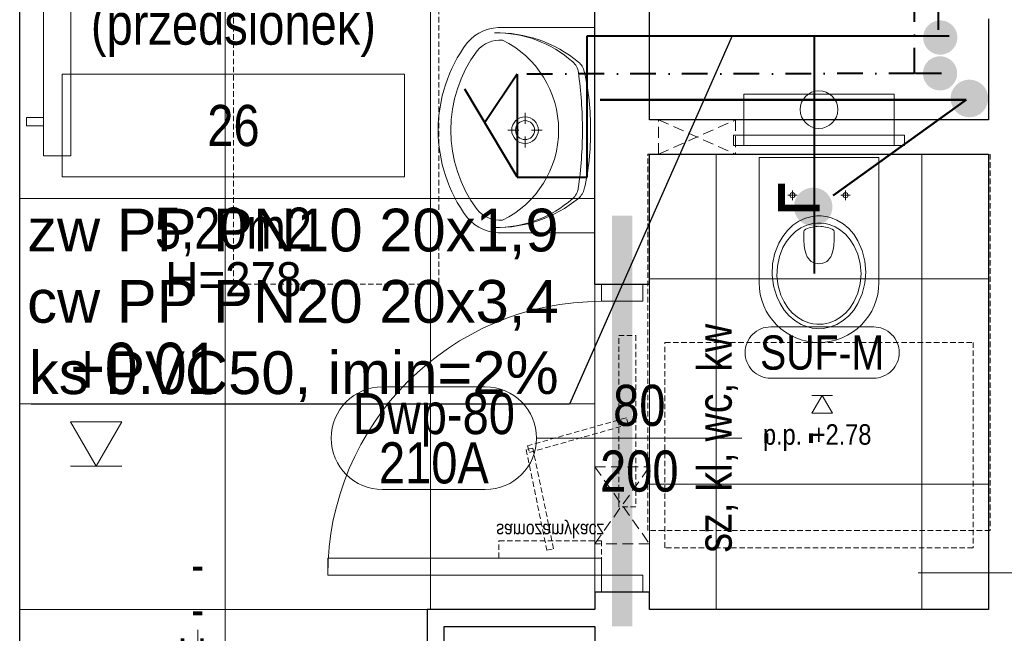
# Model space of a CAD drawing. Header units: millimetres. Extents: x -291747 to 77132, y 46721 to 203932.
# Tile 87 of 110: x 71679 to 71966, y 91515 to 91695. Entities that reach past the tile are written whole.
import ezdxf
from ezdxf.enums import TextEntityAlignment as Align
from ezdxf.lldxf.tags import DXFTag

# ---------------------------------------------------------------- set-up
doc = ezdxf.new("R2010")
doc.units = ezdxf.units.MM
doc.header["$MEASUREMENT"] = 0
for name, pattern in [('DASHDOT', [1, 0.5, -0.25, 0, -0.25]), ('xreff_LSN_szatnie_PW_rzuty_14$0$CENTER', [2, 1.25, -0.25, 0.25, -0.25]), ('xreff_LSN_szatnie_PW_rzuty_14$0$DASHED', [19.05, 12.7, -6.35]), ('xreff_LSN_szatnie_PW_rzuty_14$0$HIDDEN2', [4.7625, 3.175, -1.5875])]:
    doc.linetypes.add(name, pattern=pattern)
doc.layers.get('0').update_dxf_attribs({"lineweight": 9})
doc.layers.get('Defpoints').update_dxf_attribs({"lineweight": 9})
for name, color, linetype, lineweight in [('FL-xref', 250, 'Continuous', 9), ('FL_Ciepła_woda-do odbiorników', 1, 'DASHDOT', 40), ('FL_ks_nad posadzka', 12, 'Continuous', 50), ('FL_opisy_woda', 7, 'Continuous', 25), ('FL_Zimna_woda-do odbiorników', 5, 'SOLID', 40), ('xreff_LSN_szatnie_PW_rzuty_14$0$A drzwi płytowe', 252, 'Continuous', 9), ('xreff_LSN_szatnie_PW_rzuty_14$0$A drzwi samozamykacze', 252, 'Continuous', 9), ('xreff_LSN_szatnie_PW_rzuty_14$0$A koty architektura', 252, 'Continuous', 9), ('xreff_LSN_szatnie_PW_rzuty_14$0$A opis', 252, 'Continuous', 9), ('xreff_LSN_szatnie_PW_rzuty_14$0$A opis pom', 252, 'Continuous', 9), ('xreff_LSN_szatnie_PW_rzuty_14$0$A opis pom pow', 252, 'Continuous', 9), ('xreff_LSN_szatnie_PW_rzuty_14$0$A opis stolarka', 252, 'Continuous', 9), ('xreff_LSN_szatnie_PW_rzuty_14$0$A opis stolarka NWD typ', 252, 'Continuous', 9), ('xreff_LSN_szatnie_PW_rzuty_14$0$A opis stolarka NWD wyposażenie', 252, 'Continuous', 9), ('xreff_LSN_szatnie_PW_rzuty_14$0$A opis technologia', 8, 'Continuous', 13), ('xreff_LSN_szatnie_PW_rzuty_14$0$A otwory sciany dzialowe', 8, 'xreff_LSN_szatnie_PW_rzuty_14$0$HIDDEN2', 13), ('xreff_LSN_szatnie_PW_rzuty_14$0$A sufit', 252, 'Continuous', 9), ('xreff_LSN_szatnie_PW_rzuty_14$0$A sufit obrys', 252, 'Continuous', 9), ('xreff_LSN_szatnie_PW_rzuty_14$0$A sufit podwieszany opis', 8, 'Continuous', 13), ('xreff_LSN_szatnie_PW_rzuty_14$0$A widok wyżej', 252, 'xreff_LSN_szatnie_PW_rzuty_14$0$DASHED', 9), ('xreff_LSN_szatnie_PW_rzuty_14$0$A wyposazenie sanitarne', 8, 'Continuous', 9), ('xreff_LSN_szatnie_PW_rzuty_14$0$A-Wall', 252, 'Continuous', 9), ('xreff_LSN_szatnie_PW_rzuty_14$0$IS grzejniki', 8, 'Continuous', 9)]:
    doc.layers.add(name, color=color, linetype=linetype, lineweight=lineweight)
doc.layers.add('xreff_LSN_szatnie_PW_rzuty_14$0$A nadproza SBN', color=252, linetype='xreff_LSN_szatnie_PW_rzuty_14$0$CENTER', lineweight=9, transparency=0.25)
doc.layers.add('xreff_LSN_szatnie_PW_rzuty_14$0$A opis ppoż drzwi', color=252, linetype='Continuous', lineweight=9, transparency=0.25)
doc.styles.get("Standard").update_dxf_attribs({"font": 'arial.ttf'})
doc.styles.add('xreff_LSN_szatnie_PW_rzuty_14$0$Standard', font='txt')
doc.styles.add('xreff_LSN_szatnie_PW_rzuty_14$0$STYL ASA', font='ARIALN.TTF')
tags = doc.linetypes.add('SOLID', pattern=[10, 10, 0]).pattern_tags.tags
tags[6:7] = [DXFTag(74, 4), DXFTag(75, 0), DXFTag(340, '0'), DXFTag(46, 0.0), DXFTag(50, 0.0), DXFTag(44, 0.0), DXFTag(45, 0.0)]
tags[4:5] = [DXFTag(74, 4), DXFTag(75, 0), DXFTag(340, '0'), DXFTag(46, 0.0), DXFTag(50, 0.0), DXFTag(44, 0.0), DXFTag(45, 0.0)]
doc.dimstyles.get("Standard").update_dxf_attribs({"dimtxt": 0.18, "dimasz": 0.18, "dimexe": 0.18, "dimexo": 0.0625, "dimgap": 0.09, "dimtad": 0, "dimtih": 1, "dimtoh": 1, "dimdec": 4, "dimzin": 0, "dimdsep": 46, "dimtxsty": 'Standard', "dimcen": 0.09, "dimadec": 0, "dimazin": 0, "dimtfac": 1, "dimtdec": 4, "dimtofl": 0, "dimtmove": 0, "dimatfit": 3, "dimfxl": 1, "dimtolj": 1, "dimtzin": 0, "dimarcsym": 0})

# ---------------------------------------------------------------- blocks, each defined once
blk = doc.blocks.new('xreff_LSN_szatnie_PW_rzuty_14$0$umywalka 60x45')
at = {"color": 0, "lineweight": -2, "ltscale": 0.15}
for p, q in [((-30, 0), (30, 0)), ((-30, 0), (-30, -26.7)), ((9.45, 0), (-9.45, 0)), ((30, 0), (30, -26.7)), ((-0.01, -15.32), (-0.01, -18.52)), ((-1.86, -20.37), (-5.07, -20.37)), ((-0.01, -22.22), (-0.01, -25.42)), ((5.04, -20.37), (1.84, -20.37))]:
    blk.add_line(p, q, dxfattribs=at)
at = {"ltscale": 0.15}
blk.add_lwpolyline([(-26.31, -26.95, 0.236063), (-23.21, -34.38, 0.329715), (23.21, -34.38, 0.236063), (26.31, -26.95, 0.623035)], format="xyb", close=True, dxfattribs=at)
blk.add_lwpolyline([(-30, -26.7, 0.239105), (-25.52, -37.28, 0.331406), (25.52, -37.28, 0.239105), (30, -26.7)], format="xyb", dxfattribs=at)
at = {"color": 0, "lineweight": -2, "ltscale": 0.15}
for radius in [3.89, 2.78]:
    blk.add_circle((-0.01, -20.37), radius, dxfattribs=at)
for centre, radius, start, end in [((-0.64, -76.32), 75.1, 89.4897, 102.694), ((0.57, -76.32), 75.1, 77.2285, 90.4328), ((9.28, -28.68), 37.74, 140.6648, 180.9072), ((-16.21, -9.73), 5, 97.8304, 138.5245), ((-16.04, -7.93), 5, 102.694, 140.6648), ((0.57, -131.79), 128.2, 90.245, 97.8304), ((-0.72, -131.79), 128.2, 82.0921, 89.6775), ((16.23, -9.76), 5, 41.398, 82.0921), ((16.06, -7.95), 5, 39.2578, 77.2285), ((-9.28, -28.67), 37.74, 359.0153, 39.2578), ((5.44, -28.88), 33.9, 138.5245, 180.6767), ((-5.45, -28.87), 33.9, 359.2458, 41.398)]:
    blk.add_arc(centre, radius, start, end, dxfattribs=at)
at = {"layer": 'Defpoints', "linetype": 'xreff_LSN_szatnie_PW_rzuty_14$0$HIDDEN2', "ltscale": 0.5}
blk.add_lwpolyline([(-45, -45.56), (45, -45.56), (45, -105.56), (-45, -105.56)], close=True, dxfattribs=at)
blk = doc.blocks.new('xreff_LSN_szatnie_PW_rzuty_14$0$miska ustepowa')
at = {"ltscale": 0.15}
for points in [[(22, 2.5), (22, 17.5), (-22, 17.5), (-22, 2.5)], [(-25, 2.5), (-25, 5.5), (25, 5.5), (25, 2.5)], [(-22, 2.5), (-22, 5.5), (-25, 5.5), (-25, 2.5)], [(22, 2.5), (22, 5.5), (25, 5.5), (25, 2.5)]]:
    blk.add_lwpolyline(points, close=True, dxfattribs=at)
blk.add_lwpolyline([(-17.5, -37.5), (-17.5, -1), (17.5, -1), (17.5, -37.5, -1)], format="xyb", close=True, dxfattribs=at)
at = {"ltscale": 0.15, "elevation": 0}
for points in [[(-7.75, -13.4), (-7.75, -10.6)], [(7.75, -13.4), (7.75, -10.6)], [(-9.15, -12), (-6.35, -12)], [(9.15, -12), (6.35, -12)]]:
    blk.add_lwpolyline(points, dxfattribs=at)
at = {"ltscale": 0.15}
for points in [[(0, -51, 0), (1.34, -50.92, 0), (3.32, -50.49, 0), (5.23, -49.73, 0), (7.04, -48.64, 0), (8.69, -47.25, 0), (10.14, -45.58, 0), (11.37, -43.66, 0), (12.63, -40.81, 0), (13.42, -37.71, 0), (13.69, -34.5, 0), (13.42, -31.29, 0), (12.63, -28.19, 0), (11.37, -25.34, 0), (10.14, -23.42, 0), (8.69, -21.75, 0), (7.04, -20.36, 0), (5.23, -19.27, 0), (3.32, -18.51, 0), (2, -18.19, 0), (0.67, -18.02, 0), (-0.67, -18.02, 0), (-2, -18.19, 0), (-3.97, -18.73, 0), (-5.85, -19.6, 0), (-7.6, -20.79, 0), (-9.2, -22.28, 0), (-10.58, -24.03, 0), (-11.73, -26.02, 0), (-12.88, -28.95, 0), (-13.54, -32.08, 0), (-13.67, -35.31, 0), (-13.27, -38.5, 0), (-12.36, -41.55, 0), (-11.37, -43.66, 0), (-10.14, -45.58, 0), (-8.69, -47.25, 0), (-7.04, -48.64, 0), (-5.23, -49.73, 0), (-3.32, -50.49, 0), (-2, -50.82, 0), (-0.67, -50.98, 0)], [(0, -49.72, 0), (1.2, -49.65, 0), (2.99, -49.27, 0), (4.7, -48.58, 0), (6.32, -47.6, 0), (7.81, -46.36, 0), (9.12, -44.86, 0), (10.22, -43.14, 0), (11.36, -40.58, 0), (12.06, -37.81, 0), (12.31, -34.93, 0), (12.06, -32.05, 0), (11.36, -29.27, 0), (10.22, -26.71, 0), (9.12, -24.99, 0), (7.81, -23.49, 0), (6.32, -22.25, 0), (4.7, -21.27, 0), (2.99, -20.59, 0), (1.8, -20.3, 0), (0.6, -20.15, 0), (-0.6, -20.15, 0), (-1.8, -20.3, 0), (-3.57, -20.78, 0), (-5.26, -21.57, 0), (-6.84, -22.64, 0), (-8.27, -23.97, 0), (-9.51, -25.54, 0), (-10.55, -27.32, 0), (-11.58, -29.95, 0), (-12.17, -32.76, 0), (-12.29, -35.65, 0), (-11.93, -38.52, 0), (-11.11, -41.25, 0), (-10.22, -43.14, 0), (-9.12, -44.86, 0), (-7.81, -46.36, 0), (-6.32, -47.6, 0), (-4.7, -48.58, 0), (-2.98, -49.27, 0), (-1.8, -49.56, 0), (-0.6, -49.7, 0)]]:
    blk.add_polyline3d(points, close=True, dxfattribs=at)
for points in [[(-3.84, -21.91, 0), (-3.98, -21.98, 0), (-4.1, -22.07, 0), (-4.2, -22.18, 0), (-4.29, -22.3, 0), (-4.36, -22.44, 0), (-4.42, -22.59, 0), (-4.45, -22.76, 0), (-4.46, -22.93, 0)], [(0, -32.03, 0), (-0.57, -31.99, 0), (-1.15, -31.86, 0), (-1.71, -31.64, 0), (-2.26, -31.32, 0), (-2.64, -31.01, 0), (-3, -30.63, 0), (-3.43, -29.99, 0), (-3.79, -29.2, 0), (-4.13, -27.92, 0), (-4.31, -26.66, 0), (-4.42, -25.16, 0), (-4.45, -23.87, 0), (-4.46, -22.93, 0)], [(-3.84, -21.91, 0), (-3.37, -21.72, 0), (-2.9, -21.55, 0), (-2.42, -21.41, 0), (-1.94, -21.29, 0), (-1.46, -21.2, 0), (-0.97, -21.14, 0), (-0.49, -21.1, 0), (0, -21.08, 0)], [(3.84, -21.91, 0), (3.37, -21.72, 0), (2.9, -21.55, 0), (2.42, -21.41, 0), (1.94, -21.29, 0), (1.46, -21.2, 0), (0.97, -21.14, 0), (0.49, -21.1, 0), (0, -21.08, 0)], [(0, -32.03, 0), (0.57, -31.99, 0), (1.15, -31.86, 0), (1.71, -31.64, 0), (2.26, -31.32, 0), (2.64, -31.01, 0), (3, -30.63, 0), (3.43, -29.99, 0), (3.79, -29.2, 0), (4.13, -27.92, 0), (4.31, -26.66, 0), (4.42, -25.16, 0), (4.45, -23.87, 0), (4.46, -22.93, 0)], [(3.84, -21.91, 0), (3.98, -21.98, 0), (4.1, -22.07, 0), (4.2, -22.18, 0), (4.29, -22.3, 0), (4.36, -22.44, 0), (4.42, -22.59, 0), (4.45, -22.76, 0), (4.46, -22.93, 0)]]:
    blk.add_polyline3d(points, dxfattribs=at)
for centre, radius in [((0, 13), 5.5), ((-7.75, -12, 0), 0.75), ((7.75, -12, 0), 0.75)]:
    blk.add_circle(centre, radius, dxfattribs=at)
at = {"layer": 'Defpoints', "linetype": 'xreff_LSN_szatnie_PW_rzuty_14$0$HIDDEN2', "ltscale": 0.5}
for points in [[(-50, 0), (50, 0), (50, -110), (-50, -110)], [(-45, -55), (45, -55), (45, -115), (-45, -115)]]:
    blk.add_lwpolyline(points, close=True, dxfattribs=at)
blk = doc.blocks.new('xreff_LSN_szatnie_PW_rzuty_14$0$samozamykacz')
at = {"linetype": 'xreff_LSN_szatnie_PW_rzuty_14$0$HIDDEN2', "ltscale": 0.5}
for points in [[(10, -5), (60, -5), (60, 0), (10, 0)], [(25.86, -31.09), (34.04, -2.23), (35.96, -2.77), (27.78, -31.64)], [(0, -40), (0, -10), (-5, -10), (-5, -40)], [(-2.3, -24.02), (27.08, -30.11), (26.67, -32.07), (-2.7, -25.98)]]:
    blk.add_lwpolyline(points, close=True, dxfattribs=at)
at = {"insert": (1, -25), "char_height": 4, "attachment_point": 2, "rotation": 90, "style": 'xreff_LSN_szatnie_PW_rzuty_14$0$STYL ASA'}
blk.add_mtext_dynamic_manual_height_columns('\\pxqc;samozamykacz', width=75.7344, gutter_width=1, heights=[0], dxfattribs=at)
blk = doc.blocks.new('xreff_LSN_szatnie_PW_rzuty_14$0$rzedna_ARCH_UP')
at = {"color": 0, "linetype": 'ByBlock'}
blk.add_line((0.05, 0), (-0.05, 0), dxfattribs=at)
blk.add_lwpolyline([(0, 0), (0.05, 0.0866), (-0.05, 0.0866)], close=True, dxfattribs=at)
at = {"color": 0, "linetype": 'ByBlock', "style": 'xreff_LSN_szatnie_PW_rzuty_14$0$STYL ASA'}
blk.add_attdef('PREFIX', text='', height=0.1, dxfattribs=at).set_placement((-0.0971, 0.1405), align=Align.RIGHT)
for tag, p in [('ELEVATION', (-0.05, 0.1405)), ('SUFFIX', (0.1279, 0))]:
    blk.add_attdef(tag, p, '', height=0.1, dxfattribs=at)
blk = doc.blocks.new('xreff_LSN_szatnie_PW_rzuty_14$0$tag wn')
blk.add_lwpolyline([(-25, -7.5), (25, -7.5), (25, 7.5), (-25, 7.5)], close=True)
at = {"style": 'xreff_LSN_szatnie_PW_rzuty_14$0$STYL ASA'}
blk.add_attdef('ROOM:NO', text='', height=6, dxfattribs=at).set_placement((0, 0), align=Align.MIDDLE_CENTER)
at = {"layer": 'xreff_LSN_szatnie_PW_rzuty_14$0$A opis pom pow', "style": 'xreff_LSN_szatnie_PW_rzuty_14$0$STYL ASA'}
blk.add_attdef('ROOM:AREA', text='', height=6, dxfattribs=at).set_placement((0, -15), align=Align.MIDDLE_CENTER)
blk = doc.blocks.new('xreff_LSN_szatnie_PW_rzuty_14$0$ddtag_DOWN')
at = {"transparency": 33554687}
blk.add_lwpolyline([(0, -30), (0, 30)], dxfattribs=at)
at = {"layer": 'xreff_LSN_szatnie_PW_rzuty_14$0$A opis stolarka NWD typ', "transparency": 33554687}
blk.add_lwpolyline([(15, -75, -1), (-15, -75), (-15, -45, -1), (15, -45)], format="xyb", close=True, dxfattribs=at)
at = {"ltscale": 0.1, "transparency": 33554687, "style": 'xreff_LSN_szatnie_PW_rzuty_14$0$STYL ASA'}
blk.add_attdef('DOORS:SZEROKOŚĆ', text='', height=12, rotation=90, dxfattribs=at).set_placement((0, 0, 0), align=Align.BOTTOM_CENTER)
blk.add_attdef('DOORS:WYSOKOŚĆ', text='', height=12, rotation=90, dxfattribs=at).set_placement((3.6, 0, 0), align=Align.TOP_CENTER)
blk.add_attdef('DOORS:AKUSTYKA', text='', height=10, dxfattribs=at).set_placement((0, 49), align=Align.MIDDLE_CENTER)
at = {"layer": 'xreff_LSN_szatnie_PW_rzuty_14$0$A opis ppoż drzwi', "ltscale": 0.1, "transparency": 33554687, "style": 'xreff_LSN_szatnie_PW_rzuty_14$0$STYL ASA'}
blk.add_attdef('DOORS:PPOŻ', text='', height=10, dxfattribs=at).set_placement((0, 36), align=Align.MIDDLE_CENTER)
at = {"layer": 'xreff_LSN_szatnie_PW_rzuty_14$0$A opis stolarka NWD typ', "ltscale": 0.1, "transparency": 33554687, "style": 'xreff_LSN_szatnie_PW_rzuty_14$0$STYL ASA'}
blk.add_attdef('DOORS:PODTYP', text='', height=12, rotation=90, dxfattribs=at).set_placement((1.2, -60, 0), align=Align.TOP_CENTER)
blk.add_attdef('DOORS:TYP', text='', height=12, rotation=90, dxfattribs=at).set_placement((2.4, -60, 0), align=Align.BOTTOM_CENTER)
at = {"layer": 'xreff_LSN_szatnie_PW_rzuty_14$0$A opis stolarka NWD wyposażenie', "ltscale": 0.1, "transparency": 33554687, "style": 'xreff_LSN_szatnie_PW_rzuty_14$0$STYL ASA'}
blk.add_attdef('DOORS:WYPOSAŻENIE', text='', height=10, dxfattribs=at).set_placement((0, 22), align=Align.MIDDLE_CENTER)
blk = doc.blocks.new('xreff_LSN_szatnie_PW_rzuty_14$0$środek')
blk.add_line((0, 0), (0, -10))
blk = doc.blocks.new('xreff_LSN_szatnie_PW_rzuty_14$0$ddtag_LEFT')
at = {"transparency": 33554687}
blk.add_lwpolyline([(-30, 0), (30, 0)], dxfattribs=at)
at = {"layer": 'xreff_LSN_szatnie_PW_rzuty_14$0$A opis stolarka NWD typ', "transparency": 33554687}
blk.add_lwpolyline([(-75, -15, -1), (-75, 15), (-45, 15, -1), (-45, -15)], format="xyb", close=True, dxfattribs=at)
at = {"ltscale": 0.1, "transparency": 33554687, "style": 'xreff_LSN_szatnie_PW_rzuty_14$0$STYL ASA'}
blk.add_attdef('DOORS:AKUSTYKA', text='', height=10, rotation=90, dxfattribs=at).set_placement((49, 0), align=Align.MIDDLE_CENTER)
blk.add_attdef('DOORS:SZEROKOŚĆ', text='', height=12, dxfattribs=at).set_placement((0, 0, 0), align=Align.BOTTOM_CENTER)
blk.add_attdef('DOORS:WYSOKOŚĆ', text='', height=12, dxfattribs=at).set_placement((0, -3.6, 0), align=Align.TOP_CENTER)
at = {"layer": 'xreff_LSN_szatnie_PW_rzuty_14$0$A opis ppoż drzwi', "ltscale": 0.1, "transparency": 33554687, "style": 'xreff_LSN_szatnie_PW_rzuty_14$0$STYL ASA'}
blk.add_attdef('DOORS:PPOŻ', text='', height=10, rotation=90, dxfattribs=at).set_placement((36, 0), align=Align.MIDDLE_CENTER)
at = {"layer": 'xreff_LSN_szatnie_PW_rzuty_14$0$A opis stolarka NWD typ', "ltscale": 0.1, "transparency": 33554687, "style": 'xreff_LSN_szatnie_PW_rzuty_14$0$STYL ASA'}
blk.add_attdef('DOORS:TYP', text='', height=12, dxfattribs=at).set_placement((-60, -2.4, 0), align=Align.BOTTOM_CENTER)
blk.add_attdef('DOORS:PODTYP', text='', height=12, dxfattribs=at).set_placement((-60, -1.2, 0), align=Align.TOP_CENTER)
at = {"layer": 'xreff_LSN_szatnie_PW_rzuty_14$0$A opis stolarka NWD wyposażenie', "ltscale": 0.1, "transparency": 33554687, "style": 'xreff_LSN_szatnie_PW_rzuty_14$0$STYL ASA'}
blk.add_attdef('DOORS:WYPOSAŻENIE', text='', height=10, rotation=90, dxfattribs=at).set_placement((22, 0), align=Align.MIDDLE_CENTER)
blk = doc.blocks.new('xreff_LSN_szatnie_PW_rzuty_14$0$metka')
blk.add_lwpolyline([(-15, -7.5), (15, -7.5, 0.414214), (22.5, 0), (22.5, 0, 0.414214), (15, 7.5), (-15, 7.5, 0.414214), (-22.5, 0), (-22.5, 0, 0.414214)], format="xyb", close=True)
at = {"style": 'xreff_LSN_szatnie_PW_rzuty_14$0$STYL ASA'}
blk.add_attdef('DETAIL:NO', text='', height=10, dxfattribs=at).set_placement((0, 0), align=Align.MIDDLE_CENTER)
blk = doc.blocks.new('xreff_LSN_szatnie_PW_rzuty_14$0$Anno_Elevation_Label_8')
at = {"color": 0, "linetype": 'ByBlock'}
blk.add_line((-0.05, 0), (0.05, 0), dxfattribs=at)
blk.add_lwpolyline([(0, 0), (-0.05, -0.0866), (0.05, -0.0866)], close=True, dxfattribs=at)
at = {"color": 0, "linetype": 'ByBlock', "style": 'xreff_LSN_szatnie_PW_rzuty_14$0$STYL ASA'}
blk.add_attdef('PREFIX', text='', height=0.1, dxfattribs=at).set_placement((-0.0971, -0.2406), align=Align.RIGHT)
for tag, p in [('ELEVATION', (-0.05, -0.2406)), ('SUFFIX', (-0.05, -0.3811))]:
    blk.add_attdef(tag, p, '', height=0.1, dxfattribs=at)
blk = doc.blocks.new('xreff_LSN_szatnie_PW_rzuty_14')
at = {"layer": 'xreff_LSN_szatnie_PW_rzuty_14$0$A drzwi płytowe', "linetype": 'Continuous', "lineweight": 9, "ltscale": 0.2}
for points in [[(71860.68, 91612.22), (71860.68, 91617.22), (71848.68, 91617.22), (71848.68, 91612.22)], [(71860.68, 91532.22), (71860.68, 91527.22), (71848.68, 91527.22), (71848.68, 91532.22)]]:
    blk.add_lwpolyline(points, close=True, dxfattribs=at)
at = {"layer": 'xreff_LSN_szatnie_PW_rzuty_14$0$A drzwi płytowe', "linetype": 'Continuous', "lineweight": 9}
blk.add_lwpolyline([(71848.68, 91532.22), (71848.68, 91537.22), (71768.68, 91537.22), (71768.68, 91532.22)], close=True, dxfattribs=at)
at = {"layer": 'xreff_LSN_szatnie_PW_rzuty_14$0$A drzwi płytowe', "linetype": 'Continuous', "lineweight": 9, "ltscale": 0.2}
blk.add_arc((71848.68, 91532.22), 80, 90, 180, dxfattribs=at)
at = {"layer": 'xreff_LSN_szatnie_PW_rzuty_14$0$A nadproza SBN', "ltscale": 4, "const_width": 6}
blk.add_lwpolyline([(71854.68, 91637.22), (71854.68, 91517.22)], dxfattribs=at)
at = {"layer": 'xreff_LSN_szatnie_PW_rzuty_14$0$A opis pom'}
blk.add_lwpolyline([(72003.68, 91532.85), (71941.18, 91532.85)], dxfattribs=at)
at = {"layer": 'xreff_LSN_szatnie_PW_rzuty_14$0$A otwory sciany dzialowe'}
for points in [[(71865.32, 91665.22), (71887.82, 91665.22), (71887.82, 91655.22), (71865.32, 91655.22)], [(71846.68, 91563.89), (71862.68, 91563.89), (71862.68, 91541.39), (71846.68, 91541.39)]]:
    blk.add_lwpolyline(points, close=True, dxfattribs=at)
for points in [[(71865.32, 91665.22), (71887.82, 91655.22)], [(71865.32, 91655.22), (71887.82, 91665.22)], [(71846.68, 91563.89), (71862.68, 91541.39)], [(71846.68, 91541.39), (71862.68, 91563.89)]]:
    blk.add_lwpolyline(points, dxfattribs=at)
at = {"layer": 'xreff_LSN_szatnie_PW_rzuty_14$0$A sufit', "linetype": 'Continuous', "lineweight": 9}
for p, q in [((71678.68, 91489.22), (71678.68, 91807.22)), ((71738.68, 91489.22), (71738.68, 91807.22)), ((71798.68, 91522.22), (71798.68, 91807.22)), ((71882.18, 91522.22), (71882.18, 91655.22)), ((71942.18, 91522.22), (71942.18, 91655.22)), ((71678.68, 91642.22), (71846.68, 91642.22)), ((71862.68, 91618.78), (71961.68, 91618.78)), ((71678.68, 91582.22), (71846.68, 91582.22)), ((71862.68, 91558.78), (71961.68, 91558.78)), ((71678.68, 91522.22), (71846.68, 91522.22))]:
    blk.add_line(p, q, dxfattribs=at)
at = {"layer": 'xreff_LSN_szatnie_PW_rzuty_14$0$A sufit obrys'}
for points in [[(71846.68, 91807.22), (71678.68, 91807.22), (71678.68, 91489.22), (71797.68, 91489.22), (71797.68, 91522.22), (71846.68, 91522.22)], [(71961.68, 91655.22), (71862.68, 91655.22), (71862.68, 91522.22), (71961.68, 91522.22)]]:
    blk.add_lwpolyline(points, close=True, dxfattribs=at)
at = {"layer": 'xreff_LSN_szatnie_PW_rzuty_14$0$A widok wyżej', "linetype": 'xreff_LSN_szatnie_PW_rzuty_14$0$DASHED', "lineweight": 9, "ltscale": 0.2}
for p, q in [((71862.68, 91617.22), (71846.68, 91617.22)), ((71846.68, 91617.22), (71846.68, 91527.22)), ((71862.68, 91527.22), (71862.68, 91617.22)), ((71846.68, 91527.22), (71862.68, 91527.22))]:
    blk.add_line(p, q, dxfattribs=at)
at = {"layer": 'xreff_LSN_szatnie_PW_rzuty_14$0$A-Wall', "linetype": 'Continuous', "lineweight": 25}
for p, q in [((71678.68, 91489.22), (71678.68, 91723.22)), ((71846.68, 91617.22), (71846.68, 91707.22)), ((71862.68, 91665.22), (71862.68, 91707.22)), ((71961.68, 91694.72), (71961.68, 91665.22)), ((71961.68, 91665.22), (71862.68, 91665.22)), ((71862.68, 91655.22), (71961.68, 91655.22)), ((71862.68, 91617.22), (71862.68, 91655.22)), ((71961.68, 91655.22), (71961.68, 91522.22)), ((71846.68, 91617.22), (71862.68, 91617.22)), ((71862.68, 91527.22), (71846.68, 91527.22)), ((71846.68, 91527.22), (71846.68, 91522.22)), ((71862.68, 91522.22), (71862.68, 91527.22)), ((71797.68, 91522.22), (71797.68, 91489.22)), ((71846.68, 91522.22), (71797.68, 91522.22)), ((71961.68, 91522.22), (71862.68, 91522.22)), ((71802.68, 91489.22), (71802.68, 91517.22)), ((71802.68, 91517.22), (71846.68, 91517.22)), ((71846.68, 91517.22), (71846.68, 91489.22))]:
    blk.add_line(p, q, dxfattribs=at)
at = {"layer": 'xreff_LSN_szatnie_PW_rzuty_14$0$IS grzejniki'}
for p, q in [((71685.63, 91726.7), (71685.63, 91654.7)), ((71693.63, 91654.7), (71693.63, 91726.7)), ((71680.63, 91663.45), (71680.63, 91665.95)), ((71680.63, 91665.95), (71685.63, 91665.95)), ((71685.63, 91663.45), (71680.63, 91663.45)), ((71685.63, 91654.7), (71693.63, 91654.7))]:
    blk.add_line(p, q, dxfattribs=at)
at = {"layer": 'xreff_LSN_szatnie_PW_rzuty_14$0$A drzwi płytowe', "linetype": 'Continuous', "lineweight": 9, "ltscale": 0.2, "rotation": 90}
blk.add_blockref('xreff_LSN_szatnie_PW_rzuty_14$0$środek', (71854.68, 91572.22), dxfattribs=at)
at = {"layer": 'xreff_LSN_szatnie_PW_rzuty_14$0$A drzwi samozamykacze', "xscale": -1, "rotation": 270}
blk.add_blockref('xreff_LSN_szatnie_PW_rzuty_14$0$samozamykacz', (71858.68, 91542.22), dxfattribs=at)
at = {"layer": 'xreff_LSN_szatnie_PW_rzuty_14$0$A koty architektura', "linetype": 'Continuous', "lineweight": 9, "xscale": 150, "yscale": 150, "zscale": 150}
blk.add_blockref('xreff_LSN_szatnie_PW_rzuty_14$0$rzedna_ARCH_UP', (71701.02, 91564.03, 1), dxfattribs=at).add_auto_attribs({'ELEVATION': '+0.01'})
at = {"layer": 'xreff_LSN_szatnie_PW_rzuty_14$0$A opis pom', "linetype": 'Continuous', "lineweight": 9, "xscale": 2, "yscale": 2, "zscale": 2}
blk.add_blockref('xreff_LSN_szatnie_PW_rzuty_14$0$tag wn', (71741.12, 91663.59), dxfattribs=at).add_auto_attribs({'ROOM:NO': '26', 'ROOM:AREA': '5,20m2'})
at = {"layer": 'xreff_LSN_szatnie_PW_rzuty_14$0$A opis stolarka', "linetype": 'Continuous', "lineweight": 9}
ref = blk.add_blockref('xreff_LSN_szatnie_PW_rzuty_14$0$ddtag_LEFT', (71859.68, 91572.22, 0), dxfattribs=at)
ref.add_attrib('DOORS:WYPOSAŻENIE', 'sz, kl, wc, kw', dxfattribs={"layer": 'xreff_LSN_szatnie_PW_rzuty_14$0$A opis stolarka NWD wyposażenie', "ltscale": 0.1, "height": 10, "rotation": 90, "style": 'xreff_LSN_szatnie_PW_rzuty_14$0$STYL ASA'}).set_placement((71881.68, 91572.22, 0), align=Align.MIDDLE_CENTER)
ref.add_attrib('DOORS:TYP', 'Dwp-80', dxfattribs={"layer": 'xreff_LSN_szatnie_PW_rzuty_14$0$A opis stolarka NWD typ', "ltscale": 0.1, "height": 12, "style": 'xreff_LSN_szatnie_PW_rzuty_14$0$STYL ASA'}).set_placement((71799.68, 91569.82), align=Align.BOTTOM_CENTER)
ref.add_attrib('DOORS:PODTYP', '210A', dxfattribs={"layer": 'xreff_LSN_szatnie_PW_rzuty_14$0$A opis stolarka NWD typ', "ltscale": 0.1, "height": 12, "style": 'xreff_LSN_szatnie_PW_rzuty_14$0$STYL ASA'}).set_placement((71799.68, 91571.02), align=Align.TOP_CENTER)
ref.add_attrib('DOORS:SZEROKOŚĆ', '80', dxfattribs={"layer": '0', "ltscale": 0.1, "height": 12, "style": 'xreff_LSN_szatnie_PW_rzuty_14$0$STYL ASA'}).set_placement((71859.68, 91572.22), align=Align.BOTTOM_CENTER)
ref.add_attrib('DOORS:WYSOKOŚĆ', '200', dxfattribs={"layer": '0', "ltscale": 0.1, "height": 12, "style": 'xreff_LSN_szatnie_PW_rzuty_14$0$STYL ASA'}).set_placement((71859.68, 91568.62), align=Align.TOP_CENTER)
ref.add_attrib('DOORS:PPOŻ', '-', dxfattribs={"layer": 'xreff_LSN_szatnie_PW_rzuty_14$0$A opis ppoż drzwi', "ltscale": 0.1, "height": 10, "rotation": 90, "style": 'xreff_LSN_szatnie_PW_rzuty_14$0$STYL ASA'}).set_placement((71895.68, 91572.22, 0), align=Align.MIDDLE_CENTER)
ref.add_attrib('DOORS:AKUSTYKA', '-', dxfattribs={"layer": '0', "ltscale": 0.1, "height": 10, "rotation": 90, "style": 'xreff_LSN_szatnie_PW_rzuty_14$0$STYL ASA'}).set_placement((71908.68, 91572.22, 0), align=Align.MIDDLE_CENTER)
ref = blk.add_blockref('xreff_LSN_szatnie_PW_rzuty_14$0$ddtag_DOWN', (71730.68, 91486.22, 0), dxfattribs=at)
ref.add_attrib('DOORS:AKUSTYKA', '-', dxfattribs={"layer": '0', "ltscale": 0.1, "height": 10, "style": 'xreff_LSN_szatnie_PW_rzuty_14$0$STYL ASA'}).set_placement((71730.68, 91535.22, 0), align=Align.MIDDLE_CENTER)
ref.add_attrib('DOORS:PPOŻ', '-', dxfattribs={"layer": 'xreff_LSN_szatnie_PW_rzuty_14$0$A opis ppoż drzwi', "ltscale": 0.1, "height": 10, "style": 'xreff_LSN_szatnie_PW_rzuty_14$0$STYL ASA'}).set_placement((71730.68, 91522.22, 0), align=Align.MIDDLE_CENTER)
ref.add_attrib('DOORS:WYSOKOŚĆ', '200', dxfattribs={"layer": '0', "ltscale": 0.1, "height": 12, "rotation": 90, "style": 'xreff_LSN_szatnie_PW_rzuty_14$0$STYL ASA'}).set_placement((71734.28, 91486.22), align=Align.TOP_CENTER)
ref.add_attrib('DOORS:SZEROKOŚĆ', '90', dxfattribs={"layer": '0', "ltscale": 0.1, "height": 12, "rotation": 90, "style": 'xreff_LSN_szatnie_PW_rzuty_14$0$STYL ASA'}).set_placement((71730.68, 91486.22), align=Align.BOTTOM_CENTER)
ref.add_attrib('DOORS:PODTYP', '200B', dxfattribs={"layer": 'xreff_LSN_szatnie_PW_rzuty_14$0$A opis stolarka NWD typ', "ltscale": 0.1, "height": 12, "rotation": 90, "style": 'xreff_LSN_szatnie_PW_rzuty_14$0$STYL ASA'}).set_placement((71731.88, 91426.22), align=Align.TOP_CENTER)
ref.add_attrib('DOORS:TYP', 'Dwp-90', dxfattribs={"layer": 'xreff_LSN_szatnie_PW_rzuty_14$0$A opis stolarka NWD typ', "ltscale": 0.1, "height": 12, "rotation": 90, "style": 'xreff_LSN_szatnie_PW_rzuty_14$0$STYL ASA'}).set_placement((71733.08, 91426.22), align=Align.BOTTOM_CENTER)
ref.add_attrib('DOORS:WYPOSAŻENIE', 'sz, kl, wp', dxfattribs={"layer": 'xreff_LSN_szatnie_PW_rzuty_14$0$A opis stolarka NWD wyposażenie', "ltscale": 0.1, "height": 10, "style": 'xreff_LSN_szatnie_PW_rzuty_14$0$STYL ASA'}).set_placement((71730.68, 91508.22, 0), align=Align.MIDDLE_CENTER)
at = {"layer": 'xreff_LSN_szatnie_PW_rzuty_14$0$A sufit podwieszany opis', "linetype": 'Continuous', "lineweight": 13}
blk.add_blockref('xreff_LSN_szatnie_PW_rzuty_14$0$metka', (71913.1, 91597.25), dxfattribs=at).add_auto_attribs({'DETAIL:NO': 'SUF-M'})
at = {"layer": 'xreff_LSN_szatnie_PW_rzuty_14$0$A sufit podwieszany opis', "linetype": 'Continuous', "lineweight": 13, "xscale": 60, "yscale": 60, "zscale": 60}
blk.add_blockref('xreff_LSN_szatnie_PW_rzuty_14$0$Anno_Elevation_Label_8', (71913.1, 91584.75, 278), dxfattribs=at).add_auto_attribs({'PREFIX': 'p.p.', 'ELEVATION': '+2.78'})
at = {"layer": 'xreff_LSN_szatnie_PW_rzuty_14$0$A wyposazenie sanitarne', "rotation": 270}
blk.add_blockref('xreff_LSN_szatnie_PW_rzuty_14$0$umywalka 60x45', (71846.68, 91662.22), dxfattribs=at)
at = {"layer": 'xreff_LSN_szatnie_PW_rzuty_14$0$A wyposazenie sanitarne'}
blk.add_blockref('xreff_LSN_szatnie_PW_rzuty_14$0$miska ustepowa', (71912.18, 91655.22), dxfattribs=at)
at = {"layer": 'xreff_LSN_szatnie_PW_rzuty_14$0$A opis', "linetype": 'Continuous', "lineweight": 9, "insert": (71741.12, 91618.59), "char_height": 10, "attachment_point": 5, "style": 'xreff_LSN_szatnie_PW_rzuty_14$0$Standard'}
blk.add_mtext_dynamic_manual_height_columns('\\A1;\\pxqc;H=278', width=72.7481, gutter_width=1, heights=[0], dxfattribs=at)
at = {"layer": 'xreff_LSN_szatnie_PW_rzuty_14$0$A opis technologia', "insert": (71741.12, 91683.59), "char_height": 12, "attachment_point": 8, "style": 'xreff_LSN_szatnie_PW_rzuty_14$0$STYL ASA'}
blk.add_mtext_dynamic_manual_height_columns('ustęp dla pers.\\P(przedsionek)', width=103.3879, gutter_width=1, heights=[0], dxfattribs=at)

msp = doc.modelspace()

# ---------------------------------------------------------------- block references
at = {"layer": 'FL-xref'}
msp.add_blockref('xreff_LSN_szatnie_PW_rzuty_14', (0, 0), dxfattribs=at)

# ---------------------------------------------------------------- next in the draw order: hatches: boundary and pattern name
at = {"layer": 'FL_Ciepła_woda-do odbiorników', "ltscale": 15}
msp.add_hatch(color=256, dxfattribs=at).paths.add_polyline_path([(71947.16, 91673.83, 1), (71947.93, 91683.8, 1)])
at = {"layer": 'FL_ks_nad posadzka'}
msp.add_hatch(color=256, dxfattribs=at).paths.add_polyline_path([(71956.11, 91676.99, 1), (71956.11, 91665.99, 1)])
at = {"layer": 'FL_Zimna_woda-do odbiorników'}
for points in [[(71947.22, 91684.3, 1), (71948, 91694.27, 1)], [(71910.49, 91645.45, 1), (71910.49, 91634.2, 1)]]:
    msp.add_hatch(color=256, dxfattribs=at).paths.add_polyline_path(points)

# ---------------------------------------------------------------- next in the draw order: linework, layer by layer
at = {"layer": 'FL_Ciepła_woda-do odbiorników', "ltscale": 15}
for p, q in [((71940.05, 91678.77), (71940.05, 91894.71)), ((71940.05, 91678.77), (71824.03, 91678.62)), ((71947.92, 91678.77), (71940.05, 91678.77))]:
    msp.add_line(p, q, dxfattribs=at)
at = {"layer": 'FL_ks_nad posadzka'}
for p, q in [((71955.19, 91671.06), (71848.3, 91671.06)), ((71916.29, 91643.15), (71955.19, 91671.06))]:
    msp.add_line(p, q, dxfattribs=at)
at = {"layer": 'FL_Zimna_woda-do odbiorników'}
for p, q in [((71947.05, 91691.5), (71947.05, 91864.55)), ((71844.42, 91689.75), (71950.21, 91689.75)), ((71844.42, 91648.46), (71844.42, 91689.75)), ((71910.83, 91620.37), (71910.83, 91689.75)), ((71824.03, 91678.63), (71814.52, 91664.51)), ((71824.03, 91678.63), (71824.05, 91648.46)), ((71824.05, 91648.63), (71808.72, 91674.17)), ((71824.05, 91648.46), (71844.42, 91648.46))]:
    msp.add_line(p, q, dxfattribs=at)
at = {"layer": 'FL_Zimna_woda-do odbiorników', "const_width": 2}
msp.add_lwpolyline([(71912.36, 91639.48), (71901.22, 91639.48), (71901.22, 91646.58)], dxfattribs=at)

# ---------------------------------------------------------------- next in the draw order: texts
at = {"layer": 'FL_opisy_woda', "insert": (71836.14, 91582.79), "char_height": 12.5, "attachment_point": 9}
msp.add_mtext('zw PP PN10 20x1,9\\Pcw PP PN20 20x3,4\\Pks PVC50, imin=2%', dxfattribs=at)

# ---------------------------------------------------------------- next in the draw order: leaders
at = {"layer": 'FL_opisy_woda', "annotation_type": 0, "has_hookline": 1, "hookline_direction": 1, "text_width": 154.06}
msp.add_leader([(71886.77, 91689.75), (71839.27, 91582.17), (71836.77, 91582.17)], dimstyle='Standard', override={"dimtxt": 2.5, "dimasz": 2.5, "dimexe": 1.25, "dimexo": 0.625, "dimgap": 0.625, "dimtad": 1, "dimtih": 0, "dimtoh": 0, "dimdec": 2, "dimzin": 8, "dimdsep": 44, "dimcen": 2.5, "dimtdec": 2, "dimtofl": 1, "dimldrblk": 'None', "dimtolj": 0, "dimtzin": 8}, dxfattribs=at)

doc.saveas('drawing.dxf')
